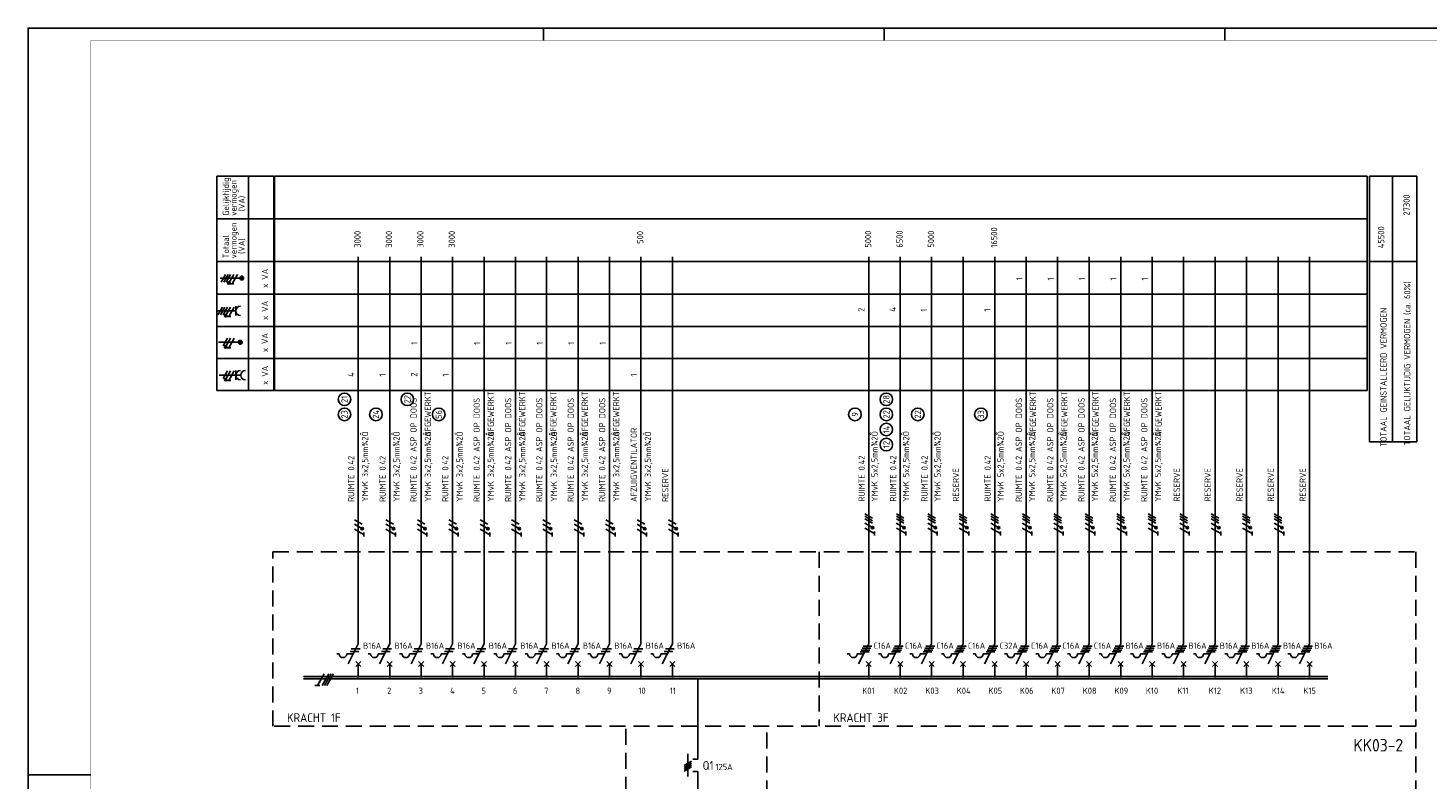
# Model space of a CAD drawing. Header units: millimetres. Extents: x 0 to 842, y 0 to 594.
# Tile 3 of 4: x 0 to 557, y 295 to 594. Entities that reach past the tile are written whole.
import ezdxf
from ezdxf.enums import TextEntityAlignment as Align

# ---------------------------------------------------------------- set-up
doc = ezdxf.new("R2010")
doc.units = ezdxf.units.MM
doc.linetypes.add('HIDDEN', pattern=[9.525, 6.35, -3.175])
doc.layers.get('0').update_dxf_attribs({"linetype": 'CONTINUOUS'})
for name, color, linetype in [('1', 7, 'CONTINUOUS'), ('40', 1, 'CONTINUOUS'), ('70', 1, 'CONTINUOUS'), ('71', 2, 'CONTINUOUS'), ('73', 4, 'CONTINUOUS'), ('EL$2B---_KADER', 4, 'CONTINUOUS'), ('LIJN018', 210, 'CONTINUOUS'), ('LIJN025', 10, 'CONTINUOUS'), ('LIJN035', 50, 'CONTINUOUS'), ('LIJN050', 90, 'CONTINUOUS'), ('TEKST25', 10, 'CONTINUOUS'), ('TEKST35', 50, 'CONTINUOUS'), ('TEKST50', 90, 'CONTINUOUS')]:
    doc.layers.add(name, color=color, linetype=linetype)
doc.styles.add('5_0', font='iso.shx')
doc.styles.add('ISO', font='ISO.SHX')
doc.styles.add('NEN', font='iso.shx')
doc.styles.add('ROMAND', font='romand')

# ---------------------------------------------------------------- blocks, each defined once
blk = doc.blocks.new('A1')
at = {"layer": 'LIJN025'}
for p, q in [((205, 589), (205, 594)), ((340.5, 589), (340.5, 594)), ((476, 589), (476, 594)), ((0, 297), (25, 297))]:
    blk.add_line(p, q, dxfattribs=at)
blk.add_lwpolyline([(0, 0), (0, 594), (841, 594), (841, 0)], close=True, dxfattribs=at)
at = {"layer": 'LIJN050', "const_width": 0.2}
blk.add_lwpolyline([(836, 5), (836, 589), (25, 589), (25, 5)], close=True, dxfattribs=at)
at = {"layer": 'TEKST25', "style": 'ROMAND', "width": 2.899115}
blk.add_attdef('STATUS', text='', height=2.5, dxfattribs=at).set_placement((795, 71.5), (834, 71.5), align=Align.FIT)
at = {"layer": 'TEKST25', "style": 'ISO'}
for tag, p in [('E', (796.25, 66)), ('NAAM-E', (807.75, 66)), ('DATUM-E', (826, 66)), ('D', (796.25, 61)), ('NAAM-D', (807.75, 61)), ('DATUM-D', (826, 61)), ('C', (796.25, 56)), ('NAAM-C', (807.75, 56)), ('DATUM-C', (826, 56)), ('B', (796.25, 51)), ('NAAM-B', (807.75, 51)), ('DATUM-B', (826, 51)), ('A', (796.25, 46)), ('NAAM-A', (807.75, 46)), ('DATUM-A', (826, 46))]:
    blk.add_attdef(tag, text='', height=2.5, dxfattribs=at).set_placement(p, align=Align.CENTER)
for tag, p in [('DATUM', (673.75, 36.25)), ('SCHAAL', (709, 36.25)), ('GETEKEND', (739.25, 36.25)), ('GECONTOL.', (774, 36.25)), ('FORMAAT', (804.25, 28.25))]:
    blk.add_attdef(tag, p, '', height=2.5, dxfattribs=at)
at = {"layer": 'TEKST35', "style": 'ISO'}
for tag, p in [('PROJECT', (675.5, 72.5)), ('PLAATS', (675.5, 63.5)), ('INSTALLATIE-REGEL1', (675.5, 52.5)), ('INSTALLATIE-REGEL2', (675.5, 43.5))]:
    blk.add_attdef(tag, p, '', height=4, dxfattribs=at)
blk.add_attdef('PROJ.NR.', text='', height=4, dxfattribs=at).set_placement((822, 23), align=Align.CENTER)
at = {"layer": 'TEKST50', "style": 'ISO'}
blk.add_attdef('FILE-NAAM', text='', height=5, dxfattribs=at).set_placement((814.5, 7.5), align=Align.CENTER)
blk = doc.blocks.new('TTOTVERM')
at = {"layer": '40', "style": 'NEN'}
for s, p in [('TOTAAL GELIJKTIJDIG VERMOGEN (ca. 60%)', (15.91, -76.18)), ('TOTAAL GEINSTALLEERD VERMOGEN', (6.52, -81.68))]:
    blk.add_text(s, height=2.5, rotation=90, dxfattribs=at).set_placement(p, align=Align.CENTER)

msp = doc.modelspace()

# ---------------------------------------------------------------- linework, layer by layer
at = {"color": 10}
for p, q in [((117.77, 337.19), (115.07, 332.51)), ((119.65, 337.19), (116.94, 332.51)), ((120.59, 337.19), (117.88, 332.51)), ((120.59, 337.19), (117.88, 332.51)), ((121.52, 337.19), (118.82, 332.51)), ((116, 332.51), (114.13, 332.51))]:
    msp.add_line(p, q, dxfattribs=at)
msp.add_line((120.59, 337.19), (117.88, 332.51))
at = {"color": 10, "const_width": 0.469}
msp.add_lwpolyline([(116.08, 333.79, 1), (115.68, 334.03, 1)], format="xyb", close=True, dxfattribs=at)
at = {"layer": '1', "color": 1}
for p, q in [((78.57, 496.02), (76.82, 492.98)), ((79.57, 496.02), (77.82, 492.98)), ((80.57, 496.02), (78.82, 492.98)), ((81.82, 496.02), (80.1, 493.03)), ((83.32, 496.02), (81.14, 492.23)), ((77.3, 483.02), (75.55, 479.98)), ((78.3, 483.02), (76.55, 479.98)), ((79.3, 483.02), (77.55, 479.98)), ((80.55, 483.02), (78.83, 480.03)), ((82.05, 483.02), (79.87, 479.23)), ((79.3, 470.62), (77.55, 467.58)), ((80.55, 470.62), (78.83, 467.63)), ((82.05, 470.62), (79.87, 466.83)), ((79.3, 457.62), (77.55, 454.58)), ((80.55, 457.62), (78.83, 454.63)), ((82.05, 457.62), (79.87, 453.83)), ((132.79, 394.9), (129.8, 396.63)), ((132.87, 396.63), (129.83, 398.38)), ((145.29, 394.95), (142.3, 396.68)), ((145.37, 396.67), (142.33, 398.42)), ((157.79, 394.95), (154.8, 396.68)), ((157.87, 396.67), (154.83, 398.42)), ((170.29, 394.95), (167.3, 396.68)), ((170.37, 396.67), (167.33, 398.42)), ((182.79, 394.95), (179.8, 396.68)), ((182.87, 396.67), (179.83, 398.42)), ((195.29, 394.95), (192.3, 396.68)), ((195.37, 396.67), (192.33, 398.42)), ((207.69, 394.95), (204.7, 396.68)), ((207.77, 396.67), (204.73, 398.42)), ((220.19, 394.95), (217.2, 396.68)), ((220.27, 396.67), (217.23, 398.42)), ((232.69, 394.95), (229.7, 396.68)), ((232.77, 396.67), (229.73, 398.42)), ((245.19, 394.95), (242.2, 396.68)), ((245.27, 396.67), (242.23, 398.42)), ((257.69, 394.95), (254.7, 396.68)), ((257.77, 396.67), (254.73, 398.42)), ((335.78, 395.35), (332.8, 397.08)), ((335.86, 399.07), (332.83, 400.82)), ((335.86, 398.07), (332.83, 399.82)), ((335.86, 397.07), (332.83, 398.82)), ((348.28, 395.35), (345.3, 397.08)), ((348.36, 399.07), (345.33, 400.82)), ((348.36, 398.07), (345.33, 399.82)), ((348.36, 397.07), (345.33, 398.82)), ((360.78, 395.35), (357.8, 397.08)), ((360.86, 399.07), (357.83, 400.82)), ((360.86, 398.07), (357.83, 399.82)), ((360.86, 397.07), (357.83, 398.82)), ((373.28, 395.35), (370.3, 397.08)), ((373.36, 399.07), (370.33, 400.82)), ((373.36, 398.07), (370.33, 399.82)), ((373.36, 397.07), (370.33, 398.82)), ((385.88, 395.35), (382.9, 397.08)), ((385.96, 399.07), (382.93, 400.82)), ((385.96, 398.07), (382.93, 399.82)), ((385.96, 397.07), (382.93, 398.82)), ((398.38, 395.35), (395.4, 397.08)), ((398.46, 399.07), (395.43, 400.82)), ((398.46, 398.07), (395.43, 399.82)), ((398.46, 397.07), (395.43, 398.82)), ((410.88, 395.35), (407.9, 397.08)), ((410.96, 399.07), (407.93, 400.82)), ((410.96, 398.07), (407.93, 399.82)), ((410.96, 397.07), (407.93, 398.82)), ((423.38, 395.35), (420.4, 397.08)), ((423.46, 399.07), (420.43, 400.82)), ((423.46, 398.07), (420.43, 399.82)), ((423.46, 397.07), (420.43, 398.82)), ((435.98, 395.35), (433, 397.08)), ((436.06, 399.07), (433.03, 400.82)), ((436.06, 398.07), (433.03, 399.82)), ((436.06, 397.07), (433.03, 398.82)), ((448.48, 395.35), (445.5, 397.08)), ((448.56, 399.07), (445.53, 400.82)), ((448.56, 398.07), (445.53, 399.82)), ((448.56, 397.07), (445.53, 398.82)), ((460.98, 395.35), (458, 397.08)), ((461.06, 399.07), (458.03, 400.82)), ((461.06, 398.07), (458.03, 399.82)), ((461.06, 397.07), (458.03, 398.82)), ((473.48, 395.35), (470.5, 397.08)), ((473.56, 399.07), (470.53, 400.82)), ((473.56, 398.07), (470.53, 399.82)), ((473.56, 397.07), (470.53, 398.82)), ((485.98, 395.35), (483, 397.08)), ((486.06, 399.07), (483.03, 400.82)), ((486.06, 398.07), (483.03, 399.82)), ((486.06, 397.07), (483.03, 398.82)), ((498.58, 395.35), (495.6, 397.08)), ((498.66, 399.07), (495.63, 400.82)), ((498.66, 398.07), (495.63, 399.82)), ((498.66, 397.07), (495.63, 398.82)), ((133.62, 392.47), (129.83, 394.65)), ((146.12, 392.51), (142.33, 394.7)), ((158.62, 392.51), (154.83, 394.7)), ((171.12, 392.51), (167.33, 394.7)), ((183.62, 392.51), (179.83, 394.7)), ((196.12, 392.51), (192.33, 394.7)), ((208.52, 392.51), (204.73, 394.7)), ((221.02, 392.51), (217.23, 394.7)), ((233.52, 392.51), (229.73, 394.7)), ((246.02, 392.51), (242.23, 394.7)), ((258.52, 392.51), (254.73, 394.7)), ((336.61, 392.91), (332.82, 395.1)), ((349.11, 392.91), (345.32, 395.1)), ((361.61, 392.91), (357.82, 395.1)), ((374.11, 392.91), (370.32, 395.1)), ((386.71, 392.91), (382.92, 395.1)), ((399.21, 392.91), (395.42, 395.1)), ((411.71, 392.91), (407.92, 395.1)), ((424.21, 392.91), (420.42, 395.1)), ((436.81, 392.91), (433.02, 395.1)), ((449.31, 392.91), (445.52, 395.1)), ((461.81, 392.91), (458.02, 395.1)), ((474.31, 392.91), (470.52, 395.1)), ((486.81, 392.91), (483.02, 395.1)), ((499.41, 392.91), (495.62, 395.1))]:
    msp.add_line(p, q, dxfattribs=at)
at = {"layer": '1', "color": 2}
for p, q in [((127.33, 341.11), (131.35, 349.15)), ((139.83, 341.11), (143.85, 349.15)), ((152.33, 341.11), (156.35, 349.15)), ((164.83, 341.11), (168.85, 349.15)), ((177.33, 341.11), (181.35, 349.15)), ((189.83, 341.11), (193.85, 349.15)), ((202.23, 341.11), (206.25, 349.15)), ((214.73, 341.11), (218.75, 349.15)), ((227.23, 341.11), (231.25, 349.15)), ((239.73, 341.11), (243.75, 349.15)), ((252.23, 341.11), (256.25, 349.15)), ((330.33, 341.11), (334.35, 349.15)), ((342.83, 341.11), (346.85, 349.15)), ((355.33, 341.11), (359.35, 349.15)), ((367.83, 341.11), (371.85, 349.15)), ((380.43, 341.11), (384.45, 349.15)), ((392.93, 341.11), (396.95, 349.15)), ((405.43, 341.11), (409.45, 349.15)), ((417.93, 341.11), (421.95, 349.15)), ((430.53, 341.11), (434.55, 349.15)), ((443.03, 341.11), (447.05, 349.15)), ((455.53, 341.11), (459.55, 349.15)), ((468.03, 341.11), (472.05, 349.15)), ((480.53, 341.11), (484.55, 349.15)), ((493.13, 341.11), (497.15, 349.15)), ((505.63, 341.11), (509.65, 349.15)), ((122.75, 345.11), (123.75, 345.11)), ((126.75, 345.11), (129.33, 345.11)), ((135.25, 345.11), (136.25, 345.11)), ((139.25, 345.11), (141.83, 345.11)), ((147.75, 345.11), (148.75, 345.11)), ((151.75, 345.11), (154.33, 345.11)), ((160.25, 345.11), (161.25, 345.11)), ((164.25, 345.11), (166.83, 345.11)), ((172.75, 345.11), (173.75, 345.11)), ((176.75, 345.11), (179.33, 345.11)), ((185.25, 345.11), (186.25, 345.11)), ((189.25, 345.11), (191.83, 345.11)), ((197.65, 345.11), (198.65, 345.11)), ((201.65, 345.11), (204.23, 345.11)), ((210.15, 345.11), (211.15, 345.11)), ((214.15, 345.11), (216.73, 345.11)), ((222.65, 345.11), (223.65, 345.11)), ((226.65, 345.11), (229.23, 345.11)), ((235.15, 345.11), (236.15, 345.11)), ((239.15, 345.11), (241.73, 345.11)), ((247.65, 345.11), (248.65, 345.11)), ((251.65, 345.11), (254.23, 345.11)), ((325.75, 345.11), (326.75, 345.11)), ((329.75, 345.11), (332.33, 345.11)), ((338.25, 345.11), (339.25, 345.11)), ((342.25, 345.11), (344.83, 345.11)), ((350.75, 345.11), (351.75, 345.11)), ((354.75, 345.11), (357.33, 345.11)), ((363.25, 345.11), (364.25, 345.11)), ((367.25, 345.11), (369.83, 345.11)), ((375.85, 345.11), (376.85, 345.11)), ((379.85, 345.11), (382.43, 345.11)), ((388.35, 345.11), (389.35, 345.11)), ((392.35, 345.11), (394.93, 345.11)), ((400.85, 345.11), (401.85, 345.11)), ((404.85, 345.11), (407.43, 345.11)), ((413.35, 345.11), (414.35, 345.11)), ((417.35, 345.11), (419.93, 345.11)), ((425.95, 345.11), (426.95, 345.11)), ((429.95, 345.11), (432.53, 345.11)), ((438.45, 345.11), (439.45, 345.11)), ((442.45, 345.11), (445.03, 345.11)), ((450.95, 345.11), (451.95, 345.11)), ((454.95, 345.11), (457.53, 345.11)), ((463.45, 345.11), (464.45, 345.11)), ((467.45, 345.11), (470.03, 345.11)), ((475.95, 345.11), (476.95, 345.11)), ((479.95, 345.11), (482.53, 345.11)), ((488.55, 345.11), (489.55, 345.11)), ((492.55, 345.11), (495.13, 345.11)), ((501.05, 345.11), (502.05, 345.11)), ((505.05, 345.11), (507.63, 345.11))]:
    msp.add_line(p, q, dxfattribs=at)
at = {"layer": '1', "color": 1}
for centre in [(79.85, 492.59), (78.58, 479.59), (78.58, 467.19), (78.58, 454.19), (132.87, 394.88), (145.37, 394.92), (157.87, 394.92), (170.37, 394.92), (182.87, 394.92), (195.37, 394.92), (207.77, 394.92), (220.27, 394.92), (232.77, 394.92), (245.27, 394.92), (257.77, 394.92), (335.86, 395.32), (348.36, 395.32), (360.86, 395.32), (373.36, 395.32), (385.96, 395.32), (398.46, 395.32), (410.96, 395.32), (423.46, 395.32), (436.06, 395.32), (448.56, 395.32), (461.06, 395.32), (473.56, 395.32), (486.06, 395.32), (498.66, 395.32)]:
    msp.add_circle(centre, 0.5, dxfattribs=at)
at = {"layer": '1', "color": 2}
for centre in [(125.25, 345.11), (137.75, 345.11), (150.25, 345.11), (162.75, 345.11), (175.25, 345.11), (187.75, 345.11), (200.15, 345.11), (212.65, 345.11), (225.15, 345.11), (237.65, 345.11), (250.15, 345.11), (328.25, 345.11), (340.75, 345.11), (353.25, 345.11), (365.75, 345.11), (378.35, 345.11), (390.85, 345.11), (403.35, 345.11), (415.85, 345.11), (428.45, 345.11), (440.95, 345.11), (453.45, 345.11), (465.95, 345.11), (478.45, 345.11), (491.05, 345.11), (503.55, 345.11)]:
    msp.add_arc(centre, 1.5, 180, 0, dxfattribs=at)
at = {"layer": '40'}
for centre in [(125.85, 446.33), (150.85, 446.33), (341.35, 446.33), (125.85, 440.33), (138.35, 440.33), (163.35, 440.33), (328.85, 440.33), (341.35, 440.33), (353.85, 440.33), (378.95, 440.33), (341.35, 434.33), (341.35, 428.33)]:
    msp.add_circle(centre, 2.5, dxfattribs=at)
at = {"layer": '70'}
for p, q in [((81.91, 492.23), (80.36, 492.23)), ((80.64, 479.23), (79.09, 479.23)), ((80.64, 466.83), (79.09, 466.83)), ((80.64, 453.83), (79.09, 453.83)), ((133.61, 391.75), (133.61, 393.31)), ((146.11, 391.8), (146.11, 393.35)), ((158.61, 391.8), (158.61, 393.35)), ((171.11, 391.8), (171.11, 393.35)), ((183.61, 391.8), (183.61, 393.35)), ((196.11, 391.8), (196.11, 393.35)), ((208.51, 391.8), (208.51, 393.35)), ((221.01, 391.8), (221.01, 393.35)), ((233.51, 391.8), (233.51, 393.35)), ((246.01, 391.8), (246.01, 393.35)), ((258.51, 391.8), (258.51, 393.35)), ((336.6, 392.2), (336.6, 393.75)), ((349.1, 392.2), (349.1, 393.75)), ((361.6, 392.2), (361.6, 393.75)), ((374.1, 392.2), (374.1, 393.75)), ((386.7, 392.2), (386.7, 393.75)), ((399.2, 392.2), (399.2, 393.75)), ((411.7, 392.2), (411.7, 393.75)), ((424.2, 392.2), (424.2, 393.75)), ((436.8, 392.2), (436.8, 393.75)), ((449.3, 392.2), (449.3, 393.75)), ((461.8, 392.2), (461.8, 393.75)), ((474.3, 392.2), (474.3, 393.75)), ((486.8, 392.2), (486.8, 393.75)), ((499.4, 392.2), (499.4, 393.75)), ((128.08, 346.11), (131.58, 346.11)), ((128.58, 347.11), (132.08, 347.11)), ((140.58, 346.11), (144.08, 346.11)), ((141.08, 347.11), (144.58, 347.11)), ((153.08, 346.11), (156.58, 346.11)), ((153.58, 347.11), (157.08, 347.11)), ((165.58, 346.11), (169.08, 346.11)), ((166.08, 347.11), (169.58, 347.11)), ((178.08, 346.11), (181.58, 346.11)), ((178.58, 347.11), (182.08, 347.11)), ((190.58, 346.11), (194.08, 346.11)), ((191.08, 347.11), (194.58, 347.11)), ((202.98, 346.11), (206.48, 346.11)), ((203.48, 347.11), (206.98, 347.11)), ((215.48, 346.11), (218.98, 346.11)), ((215.98, 347.11), (219.48, 347.11)), ((227.98, 346.11), (231.48, 346.11)), ((228.48, 347.11), (231.98, 347.11)), ((240.48, 346.11), (243.98, 346.11)), ((240.98, 347.11), (244.48, 347.11)), ((252.98, 346.11), (256.48, 346.11)), ((253.48, 347.11), (256.98, 347.11)), ((330.95, 345.86), (334.45, 345.86)), ((331.33, 346.61), (334.83, 346.61)), ((331.7, 347.36), (335.2, 347.36)), ((332.08, 348.11), (335.58, 348.11)), ((343.45, 345.86), (346.95, 345.86)), ((343.83, 346.61), (347.33, 346.61)), ((344.2, 347.36), (347.7, 347.36)), ((344.58, 348.11), (348.08, 348.11)), ((355.95, 345.86), (359.45, 345.86)), ((356.33, 346.61), (359.83, 346.61)), ((356.7, 347.36), (360.2, 347.36)), ((357.08, 348.11), (360.58, 348.11)), ((368.45, 345.86), (371.95, 345.86)), ((368.83, 346.61), (372.33, 346.61)), ((369.2, 347.36), (372.7, 347.36)), ((369.58, 348.11), (373.08, 348.11)), ((381.05, 345.86), (384.55, 345.86)), ((381.43, 346.61), (384.93, 346.61)), ((381.8, 347.36), (385.3, 347.36)), ((382.18, 348.11), (385.68, 348.11)), ((393.55, 345.86), (397.05, 345.86)), ((393.93, 346.61), (397.43, 346.61)), ((394.3, 347.36), (397.8, 347.36)), ((394.68, 348.11), (398.18, 348.11)), ((406.05, 345.86), (409.55, 345.86)), ((406.43, 346.61), (409.93, 346.61)), ((406.8, 347.36), (410.3, 347.36)), ((407.18, 348.11), (410.68, 348.11)), ((418.55, 345.86), (422.05, 345.86)), ((418.93, 346.61), (422.43, 346.61)), ((419.3, 347.36), (422.8, 347.36)), ((419.68, 348.11), (423.18, 348.11)), ((431.15, 345.86), (434.65, 345.86)), ((431.53, 346.61), (435.03, 346.61)), ((431.9, 347.36), (435.4, 347.36)), ((432.28, 348.11), (435.78, 348.11)), ((443.65, 345.86), (447.15, 345.86)), ((444.03, 346.61), (447.53, 346.61)), ((444.4, 347.36), (447.9, 347.36)), ((444.78, 348.11), (448.28, 348.11)), ((456.15, 345.86), (459.65, 345.86)), ((456.53, 346.61), (460.03, 346.61)), ((456.9, 347.36), (460.4, 347.36)), ((457.28, 348.11), (460.78, 348.11)), ((468.65, 345.86), (472.15, 345.86)), ((469.03, 346.61), (472.53, 346.61)), ((469.4, 347.36), (472.9, 347.36)), ((469.78, 348.11), (473.28, 348.11)), ((481.15, 345.86), (484.65, 345.86)), ((481.53, 346.61), (485.03, 346.61)), ((481.9, 347.36), (485.4, 347.36)), ((482.28, 348.11), (485.78, 348.11)), ((493.75, 345.86), (497.25, 345.86)), ((494.13, 346.61), (497.63, 346.61)), ((494.5, 347.36), (498, 347.36)), ((494.88, 348.11), (498.38, 348.11)), ((506.25, 345.86), (509.75, 345.86)), ((506.63, 346.61), (510.13, 346.61)), ((507, 347.36), (510.5, 347.36)), ((507.38, 348.11), (510.88, 348.11)), ((260.88, 300.68), (263.92, 302.43)), ((263.92, 301.68), (260.88, 299.93)), ((260.88, 299.18), (263.92, 300.93)), ((260.88, 298.43), (263.92, 300.18))]:
    msp.add_line(p, q, dxfattribs=at)
at = {"layer": '70', "const_width": 0.5}
for points in [[(79.6, 492.59, 1), (80.1, 492.59, 1)], [(78.33, 479.59, 1), (78.83, 479.59, 1)], [(78.33, 467.19, 1), (78.83, 467.19, 1)], [(78.33, 454.19, 1), (78.83, 454.19, 1)], [(132.87, 395.13, 1), (132.87, 394.63, 1)], [(145.37, 395.17, 1), (145.37, 394.67, 1)], [(157.87, 395.17, 1), (157.87, 394.67, 1)], [(170.37, 395.17, 1), (170.37, 394.67, 1)], [(182.87, 395.17, 1), (182.87, 394.67, 1)], [(195.37, 395.17, 1), (195.37, 394.67, 1)], [(207.77, 395.17, 1), (207.77, 394.67, 1)], [(220.27, 395.17, 1), (220.27, 394.67, 1)], [(232.77, 395.17, 1), (232.77, 394.67, 1)], [(245.27, 395.17, 1), (245.27, 394.67, 1)], [(257.77, 395.17, 1), (257.77, 394.67, 1)], [(335.86, 395.57, 1), (335.86, 395.07, 1)], [(348.36, 395.57, 1), (348.36, 395.07, 1)], [(360.86, 395.57, 1), (360.86, 395.07, 1)], [(373.36, 395.57, 1), (373.36, 395.07, 1)], [(385.96, 395.57, 1), (385.96, 395.07, 1)], [(398.46, 395.57, 1), (398.46, 395.07, 1)], [(410.96, 395.57, 1), (410.96, 395.07, 1)], [(423.46, 395.57, 1), (423.46, 395.07, 1)], [(436.06, 395.57, 1), (436.06, 395.07, 1)], [(448.56, 395.57, 1), (448.56, 395.07, 1)], [(461.06, 395.57, 1), (461.06, 395.07, 1)], [(473.56, 395.57, 1), (473.56, 395.07, 1)], [(486.06, 395.57, 1), (486.06, 395.07, 1)], [(498.66, 395.57, 1), (498.66, 395.07, 1)]]:
    msp.add_lwpolyline(points, format="xyb", close=True, dxfattribs=at)
at = {"layer": '71'}
for p, q in [((75.51, 481.49), (82.6, 481.49)), ((82.6, 479.61), (82.6, 483.37)), ((82.6, 454.03), (82.6, 457.79)), ((76, 455.91), (84.6, 455.91)), ((130.35, 340.11), (132.35, 342.11)), ((132.35, 340.11), (130.35, 342.11)), ((142.85, 340.11), (144.85, 342.11)), ((144.85, 340.11), (142.85, 342.11)), ((155.35, 340.11), (157.35, 342.11)), ((157.35, 340.11), (155.35, 342.11)), ((167.85, 340.11), (169.85, 342.11)), ((169.85, 340.11), (167.85, 342.11)), ((180.35, 340.11), (182.35, 342.11)), ((182.35, 340.11), (180.35, 342.11)), ((194.85, 340.11), (192.85, 342.11)), ((192.85, 340.11), (194.85, 342.11)), ((207.25, 340.11), (205.25, 342.11)), ((205.25, 340.11), (207.25, 342.11)), ((219.75, 340.11), (217.75, 342.11)), ((217.75, 340.11), (219.75, 342.11)), ((232.25, 340.11), (230.25, 342.11)), ((230.25, 340.11), (232.25, 342.11)), ((244.75, 340.11), (242.75, 342.11)), ((242.75, 340.11), (244.75, 342.11)), ((255.25, 340.11), (257.25, 342.11)), ((257.25, 340.11), (255.25, 342.11)), ((335.35, 340.11), (333.35, 342.11)), ((333.35, 340.11), (335.35, 342.11)), ((345.85, 340.11), (347.85, 342.11)), ((347.85, 340.11), (345.85, 342.11)), ((358.35, 340.11), (360.35, 342.11)), ((360.35, 340.11), (358.35, 342.11)), ((370.85, 340.11), (372.85, 342.11)), ((372.85, 340.11), (370.85, 342.11)), ((383.45, 340.11), (385.45, 342.11)), ((385.45, 340.11), (383.45, 342.11)), ((395.95, 340.11), (397.95, 342.11)), ((397.95, 340.11), (395.95, 342.11)), ((408.45, 340.11), (410.45, 342.11)), ((410.45, 340.11), (408.45, 342.11)), ((420.95, 340.11), (422.95, 342.11)), ((422.95, 340.11), (420.95, 342.11)), ((433.55, 340.11), (435.55, 342.11)), ((435.55, 340.11), (433.55, 342.11)), ((446.05, 340.11), (448.05, 342.11)), ((448.05, 340.11), (446.05, 342.11)), ((458.55, 340.11), (460.55, 342.11)), ((460.55, 340.11), (458.55, 342.11)), ((471.05, 340.11), (473.05, 342.11)), ((473.05, 340.11), (471.05, 342.11)), ((483.55, 340.11), (485.55, 342.11)), ((485.55, 340.11), (483.55, 342.11)), ((496.15, 340.11), (498.15, 342.11)), ((498.15, 340.11), (496.15, 342.11)), ((508.65, 340.11), (510.65, 342.11)), ((510.65, 340.11), (508.65, 342.11)), ((262.4, 305.3), (262.4, 296.3)), ((266.4, 303.3), (264.4, 303.3)), ((266.4, 298.3), (264.4, 298.3))]:
    msp.add_line(p, q, dxfattribs=at)
for centre, radius in [((85, 494.58), 0.75), ((85, 494.58), 0.5), ((85, 494.58), 0.25), ((84.43, 469), 0.75), ((84.43, 469), 0.5), ((84.43, 469), 0.25)]:
    msp.add_circle(centre, radius, dxfattribs=at)
for centre in [(84.48, 481.49), (84.48, 455.91), (86.48, 455.91)]:
    msp.add_arc(centre, 1.88, 90, 270, dxfattribs=at)
at = {"layer": '73'}
for p, q in [((109.62, 336.13), (516.88, 336.13)), ((109.62, 335.13), (516.88, 335.13))]:
    msp.add_line(p, q, dxfattribs=at)
msp.add_solid([(516.88, 335.13), (516.88, 336.13), (109.62, 335.13), (109.62, 336.13)], dxfattribs=at)
at = {"layer": 'LIJN018', "color": 9, "linetype": 'Continuous'}
for p, q in [((98.01, 535.08), (532.62, 535.08)), ((98.01, 449.83), (98.01, 535.08)), ((98.01, 518.08), (532.62, 518.08)), ((98.01, 501.11), (532.62, 501.11)), ((98.01, 488.11), (532.62, 488.11)), ((98.01, 475.33), (532.62, 475.33)), ((98.01, 462.53), (532.62, 462.53)), ((98.01, 449.83), (532.62, 449.83))]:
    msp.add_line(p, q, dxfattribs=at)
at = {"layer": 'LIJN018', "color": 9}
msp.add_line((532.62, 449.83), (532.62, 535.08), dxfattribs=at)
at = {"layer": 'LIJN025', "linetype": 'Continuous'}
for p, q in [((75.03, 449.83), (75.03, 535.08)), ((75.03, 535.08), (97.71, 535.08)), ((87.71, 449.83), (87.71, 535.08)), ((97.71, 449.83), (97.71, 535.08)), ((533.49, 429.49), (533.49, 535.11)), ((533.49, 535.11), (552.28, 535.11)), ((542.66, 429.66), (542.66, 534.95)), ((552.28, 429.49), (552.28, 535.11)), ((75.03, 518.08), (97.71, 518.08)), ((75.03, 501.11), (97.71, 501.11)), ((533.49, 501.11), (552.28, 501.11)), ((75.03, 488.11), (97.71, 488.11)), ((75.03, 475.34), (97.71, 475.34)), ((75.03, 462.53), (97.71, 462.53)), ((75.03, 449.83), (97.71, 449.83)), ((533.49, 429.49), (552.28, 429.49))]:
    msp.add_line(p, q, dxfattribs=at)
at = {"layer": 'LIJN025', "linetype": 'HIDDEN'}
for p, q in [((97.35, 385.7), (551.9, 385.7)), ((97.35, 316.3), (97.35, 385.7)), ((314.6, 385.7), (314.6, 316.3)), ((551.9, 385.7), (551.9, 316.3)), ((551.9, 316.3), (97.35, 316.3)), ((237.75, 251.75), (237.75, 316.3)), ((293.78, 183.65), (293.78, 316.3)), ((551.9, 183.65), (551.9, 316.3))]:
    msp.add_line(p, q, dxfattribs=at)
at = {"layer": 'LIJN035'}
for p, q in [((131.35, 349.15), (131.35, 503)), ((143.85, 349.15), (143.85, 503)), ((156.35, 349.15), (156.35, 503)), ((168.85, 349.15), (168.85, 503)), ((181.35, 349.15), (181.35, 503)), ((193.85, 349.15), (193.85, 503)), ((206.25, 349.15), (206.25, 503)), ((218.75, 349.15), (218.75, 503)), ((231.25, 349.15), (231.25, 503)), ((243.75, 349.15), (243.75, 503)), ((256.25, 349.15), (256.25, 503)), ((334.35, 349.15), (334.35, 503)), ((346.85, 349.15), (346.85, 503)), ((359.35, 349.15), (359.35, 503)), ((371.85, 349.15), (371.85, 503)), ((384.45, 349.15), (384.45, 503)), ((396.95, 349.15), (396.95, 503)), ((409.45, 349.15), (409.45, 503)), ((421.95, 349.15), (421.95, 503)), ((434.55, 349.15), (434.55, 503)), ((447.05, 349.15), (447.05, 503)), ((459.55, 349.15), (459.55, 503)), ((472.05, 349.15), (472.05, 503)), ((484.55, 349.15), (484.55, 503)), ((497.15, 349.15), (497.15, 503)), ((509.65, 349.15), (509.65, 503)), ((84.5, 494.58), (76.43, 494.58)), ((83.93, 469), (75.73, 469)), ((131.35, 335.7), (131.35, 341.2)), ((143.85, 335.7), (143.85, 341.2)), ((156.35, 335.7), (156.35, 341.2)), ((168.85, 335.7), (168.85, 341.2)), ((181.35, 335.7), (181.35, 341.2)), ((193.85, 335.7), (193.85, 341.2)), ((206.25, 335.7), (206.25, 341.2)), ((218.75, 335.7), (218.75, 341.2)), ((231.25, 335.7), (231.25, 341.2)), ((243.75, 335.7), (243.75, 341.2)), ((256.25, 335.7), (256.25, 341.2)), ((334.35, 335.7), (334.35, 341.2)), ((346.85, 335.7), (346.85, 341.2)), ((359.35, 335.7), (359.35, 341.2)), ((371.85, 335.7), (371.85, 341.2)), ((384.45, 335.7), (384.45, 341.2)), ((396.95, 335.7), (396.95, 341.2)), ((409.45, 335.7), (409.45, 341.2)), ((421.95, 335.7), (421.95, 341.2)), ((434.55, 335.7), (434.55, 341.2)), ((447.05, 335.7), (447.05, 341.2)), ((459.55, 335.7), (459.55, 341.2)), ((472.05, 335.7), (472.05, 341.2)), ((484.55, 335.7), (484.55, 341.2)), ((497.15, 335.7), (497.15, 341.2)), ((509.65, 335.7), (509.65, 341.2))]:
    msp.add_line(p, q, dxfattribs=at)
at = {"layer": 'LIJN035', "color": 90}
for p, q in [((266.4, 303.3), (266.4, 335.2)), ((266.4, 298.3), (266.4, 270.3))]:
    msp.add_line(p, q, dxfattribs=at)

# ---------------------------------------------------------------- block references
at = {"layer": 'EL$2B---_KADER'}
msp.add_blockref('A1', (0, 0), dxfattribs=at)
at = {"layer": 'LIJN025'}
msp.add_blockref('TTOTVERM', (533.78, 536.8), dxfattribs=at)

# ---------------------------------------------------------------- texts
at = {"layer": '40', "linetype": 'Continuous', "style": 'NEN'}
for s, p in [('Gelijktijdig', (79.96, 519.33)), ('vermogen', (82.96, 519.33)), ('(VA)', (86.21, 521.08)), ('vermogen', (82.96, 502.41)), ('Totaal', (79.96, 502.41)), ('(VA)', (86.21, 504.16)), ('x VA', (95.46, 490.67)), ('x VA', (95.46, 477.89)), ('x VA', (95.46, 465.11)), ('x VA', (95.46, 452.09))]:
    msp.add_text(s, height=2.5, rotation=90, dxfattribs=at).set_placement(p)
at = {"layer": '40', "style": 'NEN'}
for s, p in [('27300', (549.47, 523.6)), ('45500', (539.35, 510.78))]:
    msp.add_text(s, height=2.5, rotation=90, dxfattribs=at).set_placement(p, align=Align.CENTER)
for s, p in [('3000', (132.28, 506.64)), ('3000', (144.78, 506.64)), ('3000', (157.28, 506.64)), ('3000', (169.78, 506.64)), (' 500', (244.68, 506.64)), ('5000', (335.33, 506.64)), ('6500', (347.83, 506.64)), ('5000', (360.33, 506.64)), ('16500', (385.43, 506.64)), ('1', (395.48, 493.62)), ('1', (407.98, 493.62)), ('1', (420.38, 493.62)), ('1', (432.88, 493.62)), ('1', (445.38, 493.62)), ('2', (332.63, 481.17)), ('4', (345.13, 481.17)), ('1', (357.53, 481.17)), ('1', (382.73, 481.27)), ('1', (154.88, 468.04)), ('1', (179.88, 468.04)), ('1', (192.38, 468.04)), ('1', (204.78, 468.04)), ('1', (217.28, 468.04)), ('1', (229.78, 468.04)), ('4', (129.78, 455.24)), ('1', (142.28, 455.34)), ('2', (154.78, 455.34)), ('1', (167.38, 455.34)), ('1', (242.18, 455.34)), ('AFGEWERKT', (160.28, 431.37)), ('AFGEWERKT', (185.28, 431.37)), ('AFGEWERKT', (197.78, 431.37)), ('AFGEWERKT', (210.18, 431.37)), ('AFGEWERKT', (222.68, 431.37)), ('AFGEWERKT', (235.18, 431.37)), ('AFGEWERKT', (400.88, 431.37)), ('AFGEWERKT', (413.38, 431.37)), ('AFGEWERKT', (425.78, 431.37)), ('AFGEWERKT', (438.28, 431.37)), ('AFGEWERKT', (450.78, 431.37)), ('RUIMTE 0.42 ASP OP DOOS', (154.58, 405.54)), ('RUIMTE 0.42 ASP OP DOOS', (179.68, 405.54)), ('RUIMTE 0.42 ASP OP DOOS', (192.18, 405.54)), ('RUIMTE 0.42 ASP OP DOOS', (204.58, 405.54)), ('RUIMTE 0.42 ASP OP DOOS', (217.08, 405.54)), ('RUIMTE 0.42 ASP OP DOOS', (229.58, 405.54)), ('RUIMTE 0.42 ASP OP DOOS', (395.28, 405.54)), ('RUIMTE 0.42 ASP OP DOOS', (407.78, 405.54)), ('RUIMTE 0.42 ASP OP DOOS', (420.18, 405.54)), ('RUIMTE 0.42 ASP OP DOOS', (432.68, 405.54)), ('RUIMTE 0.42 ASP OP DOOS', (445.18, 405.54)), (' YMvK 3x2,5mm¾2Ô', (135.28, 404.04)), (' YMvK 3x2,5mm¾2Ô', (147.78, 404.04)), (' YMvK 3x2,5mm¾2Ô', (160.28, 404.04)), (' YMvK 3x2,5mm¾2Ô', (172.88, 404.04)), (' YMvK 3x2,5mm¾2Ô', (185.28, 404.04)), (' YMvK 3x2,5mm¾2Ô', (197.78, 404.04)), (' YMvK 3x2,5mm¾2Ô', (210.38, 404.04)), (' YMvK 3x2,5mm¾2Ô', (222.68, 404.04)), (' YMvK 3x2,5mm¾2Ô', (235.18, 404.04)), ('AFZUIGVENTILATOR', (242.18, 405.54)), (' YMvK 3x2,5mm¾2Ô', (247.78, 404.04)), (' YMvK 5x2,5mm¾2Ô', (337.93, 404.04)), (' YMvK 5x2,5mm¾2Ô', (350.43, 404.04)), (' YMvK 5x2,5mm¾2Ô', (362.93, 404.04)), (' YMvK 5x2,5mm¾2Ô', (388.03, 404.04)), (' YMvK 5x2,5mm¾2Ô', (400.53, 404.04)), (' YMvK 5x2,5mm¾2Ô', (413.03, 404.04)), (' YMvK 5x2,5mm¾2Ô', (425.53, 404.04)), (' YMvK 5x2,5mm¾2Ô', (438.13, 404.04)), (' YMvK 5x2,5mm¾2Ô', (450.63, 404.04)), ('RUIMTE 0.42', (129.78, 405.54)), ('RUIMTE 0.42', (142.28, 405.54)), ('RUIMTE 0.42', (167.18, 405.54)), ('RUIMTE 0.42', (332.78, 405.64)), ('RUIMTE 0.42', (345.28, 405.64)), ('RUIMTE 0.42', (357.78, 405.64)), ('RUIMTE 0.42', (382.88, 405.64)), ('RESERVE', (254.68, 405.54)), ('RESERVE', (370.28, 405.64)), ('RESERVE', (458.08, 405.64)), ('RESERVE', (470.38, 405.64)), ('RESERVE', (483.08, 405.64)), ('RESERVE', (495.48, 405.64)), ('RESERVE', (508.18, 405.64))]:
    msp.add_text(s, height=2.5, rotation=90, dxfattribs=at).set_placement(p)
for s, p in [('21', (125.85, 446.33)), ('22', (150.85, 446.33)), ('28', (341.35, 446.33)), ('23', (125.85, 440.33)), ('24', (138.35, 440.33)), ('56', (163.35, 440.33)), ('9', (328.85, 440.33)), ('22', (341.35, 440.33)), ('22', (353.85, 440.33)), ('33', (378.95, 440.33)), ('14', (341.35, 434.33)), ('12', (341.35, 428.33))]:
    msp.add_text(s, height=2.5, rotation=90, dxfattribs=at).set_placement(p, align=Align.MIDDLE_CENTER)
for s, p in [('B16A', (133.26, 347.12)), ('B16A', (145.76, 347.12)), ('B16A', (158.26, 347.12)), ('B16A', (170.76, 347.12)), ('B16A', (183.26, 347.12)), ('B16A', (195.76, 347.12)), ('B16A', (208.16, 347.12)), ('B16A', (220.66, 347.12)), ('B16A', (233.16, 347.12)), ('B16A', (245.66, 347.12)), ('B16A', (258.16, 347.12)), ('C16A', (336.26, 347.12)), ('C16A', (348.76, 347.12)), ('C16A', (361.26, 347.12)), ('C16A', (373.76, 347.12)), ('C32A', (386.36, 347.12)), ('C16A', (398.86, 347.12)), ('C16A', (411.36, 347.12)), ('C16A', (423.86, 347.12)), ('B16A', (436.46, 347.12)), ('B16A', (448.96, 347.12)), ('B16A', (461.46, 347.12)), ('B16A', (473.96, 347.12)), ('B16A', (486.46, 347.12)), ('B16A', (499.06, 347.12)), ('B16A', (511.56, 347.12)), ('125A', (273.39, 298.88))]:
    msp.add_text(s, height=2.5, dxfattribs=at).set_placement(p)
at = {"layer": 'TEKST25', "style": '5_0'}
for s, p in [('1', (130.35, 329.2)), ('2', (142.85, 329.2)), ('3', (155.35, 329.2)), ('4', (167.85, 329.2)), ('5', (180.35, 329.2)), ('6', (192.85, 329.2)), ('7', (205.25, 329.2)), ('8', (217.75, 329.2)), ('9', (230.25, 329.2)), ('10', (242.75, 329.2)), ('11', (255.25, 329.2)), ('K01', (331.75, 329.2)), ('K02', (344.35, 329.2)), ('K03', (356.85, 329.2)), ('K04', (369.35, 329.2)), ('K05', (381.95, 329.2)), ('K06', (394.45, 329.2)), ('K07', (406.95, 329.2)), ('K08', (419.45, 329.2)), ('K09', (432.05, 329.2)), ('K10', (444.55, 329.2)), ('K11', (457.05, 329.2)), ('K12', (469.55, 329.2)), ('K13', (482.05, 329.2)), ('K14', (494.65, 329.2)), ('K15', (507.15, 329.2))]:
    msp.add_text(s, height=2.5, dxfattribs=at).set_placement(p)
at = {"layer": 'TEKST35', "linetype": 'HIDDEN', "style": 'ISO'}
for s, p in [('KRACHT 1F', (103.02, 317.99)), ('KRACHT 3F', (320.27, 317.99))]:
    msp.add_text(s, height=3.5, dxfattribs=at).set_placement(p)
at = {"layer": 'TEKST35', "style": 'NEN'}
msp.add_text('Q1', height=3.5, dxfattribs=at).set_placement((268.29, 298.98))
at = {"layer": 'TEKST50', "linetype": 'HIDDEN', "style": 'ISO'}
msp.add_text('KK03-2', height=5, dxfattribs=at).set_placement((527.07, 306.29))

doc.saveas('drawing.dxf')
